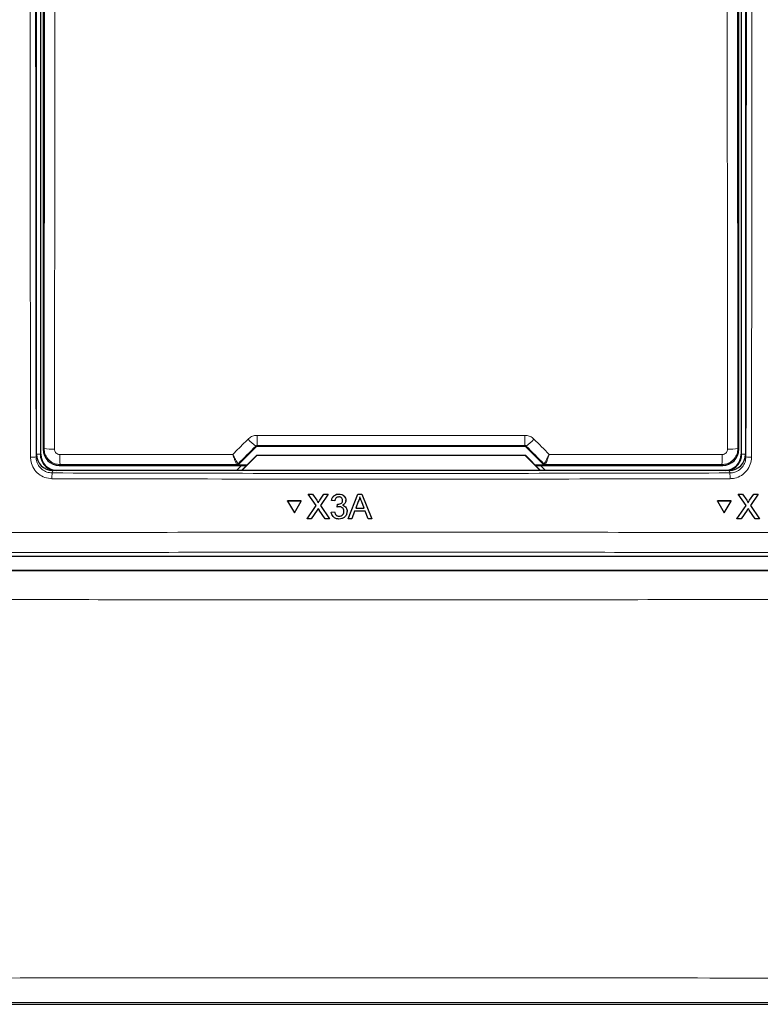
# Model space of a CAD drawing. Header units: millimetres. Extents: x 5 to 418, y 2 to 292.
# Tile 14 of 50: x 102 to 120, y 123 to 146. Entities that reach past the tile are written whole.
import ezdxf

# ---------------------------------------------------------------- set-up
doc = ezdxf.new("R2010")
doc.units = ezdxf.units.MM

msp = doc.modelspace()

# ---------------------------------------------------------------- linework, layer by layer
at = {"color": 7, "linetype": 'Continuous', "lineweight": 25}
for p, q in [((102.8586, 136.1323), (102.8586, 164.3815)), ((119.3586, 164.3815), (119.3586, 136.1323)), ((102.9586, 136.1315), (102.9586, 164.3565)), ((103.013, 164.2396), (103.013, 136.2483)), ((119.2041, 136.2483), (119.2041, 164.2396)), ((119.2586, 164.3565), (119.2586, 136.1315)), ((107.5563, 135.8917), (107.9689, 136.3043)), ((108.0043, 136.3189), (114.2128, 136.3189)), ((114.2482, 136.3043), (114.6608, 135.8917)), ((107.628, 135.7565), (107.9819, 136.1104)), ((107.9836, 136.1065), (107.6336, 135.7565)), ((107.9819, 136.1104), (107.9836, 136.1065)), ((107.9819, 136.1104), (114.2352, 136.1104)), ((114.2336, 136.1065), (107.9836, 136.1065)), ((114.2352, 136.1104), (114.2336, 136.1065)), ((114.5836, 135.7565), (114.2336, 136.1065)), ((114.2352, 136.1104), (114.5891, 135.7565)), ((118.9841, 135.7565), (103.233, 135.7565)), ((103.3879, 135.8734), (107.7449, 135.8734)), ((107.6315, 135.8734), (107.5183, 135.7602)), ((107.5183, 135.7602), (107.5183, 135.7565)), ((107.7486, 135.877), (107.5209, 135.877)), ((114.6962, 135.877), (114.4685, 135.877)), ((114.4722, 135.8734), (118.8292, 135.8734)), ((114.6988, 135.7602), (114.5856, 135.8734)), ((114.6988, 135.7565), (114.6988, 135.7602)), ((108.7002, 135.043), (108.7003, 135.0447)), ((109.0177, 135.043), (108.7002, 135.043)), ((108.7002, 135.043), (108.859, 134.7686)), ((109.0178, 135.0447), (108.7003, 135.0447)), ((108.859, 134.7686), (109.0177, 135.043)), ((109.0177, 135.043), (109.0178, 135.0447)), ((109.183, 135.2052), (109.1832, 135.2068)), ((109.3662, 134.9402), (109.183, 135.2052)), ((109.183, 135.2052), (109.2807, 135.2052)), ((109.2807, 135.2052), (109.2808, 135.2068)), ((109.2807, 135.2052), (109.3811, 135.0599)), ((109.4485, 135.0598), (109.5484, 135.2052)), ((109.6475, 135.2052), (109.4645, 134.9392)), ((109.5484, 135.2052), (109.5485, 135.2068)), ((109.5484, 135.2052), (109.6475, 135.2052)), ((109.6475, 135.2052), (109.6476, 135.2068)), ((109.7251, 135.0581), (109.7253, 135.0597)), ((109.7989, 135.0507), (109.7251, 135.0581)), ((109.8933, 135.2052), (109.8934, 135.2068)), ((110.0563, 135.0484), (110.0564, 135.0502)), ((110.0569, 135.0593), (110.057, 135.0609)), ((110.111, 134.6315), (110.3391, 135.2052)), ((110.3391, 135.2052), (110.3392, 135.2068)), ((110.3391, 135.2052), (110.4306, 135.2052)), ((110.4306, 135.2052), (110.4307, 135.2068)), ((110.4306, 135.2052), (110.6591, 134.6315)), ((118.7086, 135.043), (118.7077, 135.0447)), ((119.025, 135.0447), (118.7077, 135.0447)), ((119.0259, 135.043), (118.7086, 135.043)), ((118.7086, 135.043), (118.8666, 134.7686)), ((118.8666, 134.7686), (119.0259, 135.043)), ((119.0259, 135.043), (119.025, 135.0447)), ((119.1907, 135.2068), (119.2883, 135.2068)), ((119.1916, 135.2052), (119.1907, 135.2068)), ((119.3739, 134.9402), (119.1916, 135.2052)), ((119.1916, 135.2052), (119.2892, 135.2052)), ((119.2892, 135.2052), (119.2883, 135.2068)), ((119.2883, 135.2068), (119.3882, 135.0616)), ((119.2892, 135.2052), (119.3891, 135.0599)), ((119.4564, 135.0598), (119.5567, 135.2052)), ((119.6557, 135.2052), (119.4722, 134.9392)), ((119.5567, 135.2052), (119.5558, 135.2068)), ((119.5567, 135.2052), (119.6557, 135.2052)), ((119.6557, 135.2052), (119.6548, 135.2068)), ((109.1537, 134.6315), (109.3662, 134.9402)), ((109.3886, 134.8289), (109.2527, 134.6315)), ((109.4109, 135.0052), (109.4111, 135.0068)), ((109.5793, 134.6315), (109.4393, 134.8342)), ((109.4645, 134.9392), (109.6771, 134.6315)), ((109.8572, 134.9036), (109.8648, 134.9698)), ((109.8572, 134.9036), (109.8573, 134.9052)), ((109.8648, 134.9698), (109.8649, 134.9714)), ((109.8754, 134.969), (109.8755, 134.9706)), ((110.0864, 134.8041), (110.0865, 134.8057)), ((110.2624, 134.808), (110.1971, 134.6315)), ((110.5075, 134.808), (110.2624, 134.808)), ((110.3456, 135.033), (110.2868, 134.8742)), ((110.2868, 134.8742), (110.4831, 134.8742)), ((110.4831, 134.8742), (110.4272, 135.025)), ((110.573, 134.6315), (110.5075, 134.808)), ((119.1607, 134.6315), (119.3739, 134.9402)), ((119.396, 134.8289), (119.2596, 134.6315)), ((119.4127, 135.0226), (119.4117, 135.0244)), ((119.5861, 134.6315), (119.4467, 134.8342)), ((119.4722, 134.9392), (119.6838, 134.6315)), ((109.1537, 134.6315), (109.1539, 134.6331)), ((109.2527, 134.6315), (109.1537, 134.6315)), ((109.6771, 134.6315), (109.5793, 134.6315)), ((109.6771, 134.6315), (109.6772, 134.633)), ((109.7179, 134.7859), (109.7916, 134.7933)), ((109.7179, 134.7859), (109.718, 134.7875)), ((109.7916, 134.7933), (109.7917, 134.7949)), ((109.8994, 134.6903), (109.8995, 134.6919)), ((110.0858, 134.7872), (110.0859, 134.789)), ((110.111, 134.6315), (110.1111, 134.633)), ((110.1971, 134.6315), (110.111, 134.6315)), ((110.6591, 134.6315), (110.573, 134.6315)), ((110.6591, 134.6315), (110.6592, 134.6331)), ((119.1607, 134.6315), (119.1599, 134.6331)), ((119.2596, 134.6315), (119.1607, 134.6315)), ((119.6838, 134.6315), (119.5861, 134.6315)), ((119.6838, 134.6315), (119.683, 134.633)), ((96.6079, 133.7565), (125.6092, 133.7565)), ((125.7609, 133.4292), (96.4562, 133.4292)), ((92.1449, 123.3252), (122.2472, 123.3252))]:
    msp.add_line(p, q, dxfattribs=at)
at = {"color": 7, "linetype": 'Continuous', "lineweight": 18}
for p, q in [((102.9476, 164.3565), (102.9476, 136.1315)), ((119.2695, 136.1315), (119.2695, 164.3565)), ((103.0328, 136.2681), (103.0446, 147.1096)), ((119.1725, 147.1096), (119.1843, 136.2681)), ((103.013, 136.2483), (103.0328, 136.2681)), ((107.9689, 136.3043), (107.9613, 136.3227)), ((107.9966, 136.3375), (108.0043, 136.3189)), ((114.2128, 136.3189), (114.2205, 136.3375)), ((114.2558, 136.3227), (114.2482, 136.3043)), ((119.1843, 136.2681), (119.2041, 136.2483)), ((102.8465, 136.0721), (102.8586, 136.1323)), ((102.9476, 136.1315), (102.8586, 136.1315)), ((102.9476, 136.1315), (102.9586, 136.1315)), ((119.2695, 136.1315), (119.2586, 136.1315)), ((119.2695, 136.1315), (119.3586, 136.1315)), ((119.3586, 136.1323), (119.3706, 136.0721)), ((103.233, 135.7565), (103.2212, 135.6969)), ((103.4077, 135.8931), (103.3879, 135.8734)), ((107.5135, 135.8949), (107.5134, 135.895)), ((107.5209, 135.877), (107.5135, 135.8949)), ((107.5489, 135.9095), (107.5486, 135.9096)), ((107.5489, 135.9095), (107.5563, 135.8917)), ((114.6608, 135.8917), (114.6682, 135.9095)), ((114.6682, 135.9095), (114.6685, 135.9096)), ((114.7036, 135.8949), (114.6962, 135.877)), ((114.7037, 135.895), (114.7036, 135.8949)), ((118.8292, 135.8734), (118.8094, 135.8931)), ((118.9959, 135.6969), (118.9841, 135.7565)), ((109.3811, 135.0599), (109.3812, 135.0615)), ((109.4485, 135.0598), (109.4486, 135.0614)), ((119.3891, 135.0599), (119.3882, 135.0616)), ((119.4564, 135.0598), (119.4556, 135.0614))]:
    msp.add_line(p, q, dxfattribs=at)
at = {"color": 7, "linetype": 'Continuous', "lineweight": 18, "flags": 128}
for points in [[(103.2858, 147.094), (103.2852, 146.595), (103.283, 144.5988), (103.2739, 136.2526)], [(118.9432, 136.2526), (118.9427, 136.7516), (118.9405, 138.7477), (118.9313, 147.094)]]:
    msp.add_lwpolyline(points, dxfattribs=at)
at = {"color": 7, "linetype": 'Continuous', "lineweight": 18}
for centre, radius, start, end in [((108.632, 137.2555), 1.1489, 222.19205, 234.28274), ((112.2334, 136.5183), 4.2407, 179.27573, 182.44338), ((109.9877, 136.5182), 4.2367, 357.55513, 0.72577), ((113.585, 137.2556), 1.1491, 305.71775, 317.80687), ((103.2179, 137.2598), 1.0088, 259.42702, 273.18275), ((118.9992, 137.2598), 1.0088, 266.81717, 280.57305), ((102.749, 136.5935), 0.5304, 266.57848, 280.60005), ((105.1171, 136.074), 1.719, 178.21455, 186.03847), ((117.0997, 136.074), 1.7192, 353.96189, 1.78464), ((119.4681, 136.5935), 0.5304, 259.40015, 273.42137), ((107.5135, 135.9449), 0.05, 270.01022, 314.98491), ((114.7036, 135.9449), 0.05, 225.02005, 269.98695), ((104.4991, 135.592), 1.2823, 175.30724, 181.24209), ((117.7183, 135.592), 1.282, 358.75715, 4.69351)]:
    msp.add_arc(centre, radius, start, end, dxfattribs=at)
at = {"color": 7, "linetype": 'Continuous', "lineweight": 25}
for centre, radius, start, end in [((103.3336, 136.1315), 0.3859, 180, 256.32073), ((103.3336, 136.1315), 0.375, 180, 270), ((118.8836, 136.1315), 0.375, 270, 0), ((118.8836, 136.1315), 0.3859, 283.67927, 0), ((107.5133, 135.9449), 0.05, 270.07492, 314.96521), ((114.7038, 135.9449), 0.05, 225.03746, 269.92242)]:
    msp.add_arc(centre, radius, start, end, dxfattribs=at)
for centre, major_axis, ratio, start_param, end_param in [((103.388, 136.2484), (0.2652, -0.2652), 0.9998985, 3.9271431, 5.4976349), ((108.0043, 136.2689), (-0.0191, 0.0462), 0.9998216, 5.8905493, 6.6758213), ((114.2128, 136.2689), (0.0191, 0.0462), 0.9998216, 5.8905493, 6.6758213), ((118.8291, 136.2484), (0.2652, 0.2652), 0.9998985, 3.9271431, 5.4976349), ((103.2336, 136.1329), (-0.0737, -0.3692), 0.9960441, 4.9100775, 6.4793527), ((118.9835, 136.1329), (0.0737, -0.3692), 0.9960441, 6.0870179, 7.6562931), ((107.5209, 135.927), (0.0191, -0.0462), 0.9998216, 5.8905493, 6.6758213), ((114.6962, 135.927), (0.0191, 0.0462), 0.9998216, 2.7489567, 3.5342286)]:
    msp.add_ellipse(centre, major_axis=major_axis, ratio=ratio, start_param=start_param, end_param=end_param, dxfattribs=at)
at = {"color": 7, "linetype": 'Continuous', "lineweight": 18}
for centre, major_axis, ratio, start_param, end_param in [((125.1061, 148.0264), (221.5001, 221.5678), 0.0123167, 1.6359514, 1.6378189), ((111.1086, 132.4881), (220.5521, 0), 0.0174551, 1.5566859, 1.5849067), ((97.111, 148.0264), (-221.5001, 221.5678), 0.0123167, 4.6453664, 4.6472339), ((111.1086, 132.0462), (220.5246, 0), 0.0174551, 1.5871, 1.6057242), ((111.1086, 132.0462), (220.5246, 0), 0.0174551, 1.5358685, 1.5544927)]:
    msp.add_ellipse(centre, major_axis=major_axis, ratio=ratio, start_param=start_param, end_param=end_param, dxfattribs=at)
for points, knots in [([(102.7173, 136.064), (102.7172, 136.1472), (102.7168, 136.563), (102.7148, 138.3094), (102.7074, 145.2968), (102.6997, 154.3308), (102.6955, 162.0374), (102.6942, 164.4131)], [0, 0, 0, 0, 0.0088086, 0.0440434, 0.1849822, 0.7487662, 1, 1, 1, 1]), ([(102.8235, 164.4166), (102.8262, 159.6903), (102.8316, 150.2361), (102.8416, 140.794), (102.8465, 136.0721)], [0, 0, 0, 0, 0.49991684, 1, 1, 1, 1]), ([(119.3706, 136.0721), (119.3755, 140.7924), (119.3855, 150.2345), (119.3909, 159.6887), (119.3937, 164.4166)], [0, 0, 0, 0, 0.4999168, 1, 1, 1, 1]), ([(119.5229, 164.4131), (119.5228, 164.3298), (119.5226, 163.9133), (119.5217, 162.164), (119.5177, 155.1675), (119.5107, 146.1318), (119.5024, 138.4362), (119.4998, 136.064)], [0, 0, 0, 0, 0.0088087, 0.0440434, 0.1849825, 0.7487665, 1, 1, 1, 1]), ([(107.4265, 136.1293), (107.5246, 136.2275), (107.6427, 136.3457), (107.7608, 136.4639), (107.7808, 136.4839)], [0, 0, 0, 0, 0.8306244, 1, 1, 1, 1]), ([(107.7808, 136.4839), (107.8069, 136.5053), (107.8592, 136.5483), (107.9373, 136.5699), (107.982, 136.5715), (107.9931, 136.5719)], [0, 0, 0, 0, 0.42897404, 0.85810843, 1, 1, 1, 1]), ([(107.9931, 136.5719), (108.1597, 136.5719), (108.993, 136.5721), (111.07, 136.5724), (112.9804, 136.5721), (114.224, 136.5719)], [0, 0, 0, 0, 0.0802422, 0.4012143, 1, 1, 1, 1]), ([(114.224, 136.5719), (114.2577, 136.5686), (114.325, 136.5619), (114.3954, 136.522), (114.4281, 136.4915), (114.4363, 136.4839)], [0, 0, 0, 0, 0.42823025, 0.85632745, 1, 1, 1, 1]), ([(114.4363, 136.4839), (114.5539, 136.3661), (114.672, 136.2479), (114.7901, 136.1298), (114.7906, 136.1293)], [0, 0, 0, 0, 0.9960475, 1, 1, 1, 1]), ([(103.4077, 135.8931), (103.3798, 135.895), (103.3101, 135.8996), (103.2047, 135.9446), (103.1098, 136.0293), (103.0452, 136.1417), (103.0369, 136.226), (103.0328, 136.2681)], [0, 0, 0, 0, 0.1423664, 0.3561623, 0.5705372, 0.7854229, 1, 1, 1, 1]), ([(103.2739, 136.2526), (103.2753, 136.2385), (103.278, 136.2104), (103.2995, 136.1729), (103.3312, 136.1447), (103.3664, 136.1296), (103.3897, 136.1281), (103.399, 136.1275)], [0, 0, 0, 0, 0.2147322, 0.4295691, 0.6438047, 0.8575511, 1, 1, 1, 1]), ([(107.9966, 136.3375), (107.9947, 136.3374), (107.9872, 136.3372), (107.9741, 136.3334), (107.9656, 136.3263), (107.9613, 136.3227)], [0, 0, 0, 0, 0.1384752, 0.562513, 1, 1, 1, 1]), ([(114.2558, 136.3227), (114.2545, 136.324), (114.2491, 136.329), (114.2376, 136.3358), (114.2262, 136.3369), (114.2205, 136.3375)], [0, 0, 0, 0, 0.1483072, 0.5799639, 1, 1, 1, 1]), ([(119.1843, 136.2681), (119.1802, 136.226), (119.1719, 136.1417), (119.1073, 136.0293), (119.0124, 135.9446), (118.907, 135.8996), (118.8373, 135.895), (118.8094, 135.8931)], [0, 0, 0, 0, 0.2145766, 0.429463, 0.6438364, 0.8576321, 1, 1, 1, 1]), ([(118.8181, 136.1275), (118.8274, 136.1281), (118.8507, 136.1296), (118.8859, 136.1447), (118.9176, 136.1729), (118.9391, 136.2104), (118.9418, 136.2385), (118.9432, 136.2526)], [0, 0, 0, 0, 0.14245395, 0.35619632, 0.5704324, 0.78526739, 1, 1, 1, 1]), ([(103.2172, 135.5642), (103.1609, 135.5699), (103.0485, 135.5812), (102.8987, 135.6677), (102.7857, 135.7947), (102.7259, 135.935), (102.7197, 136.0275), (102.7173, 136.064)], [0, 0, 0, 0, 0.2149213, 0.4298229, 0.6447658, 0.8597232, 1, 1, 1, 1]), ([(102.8465, 136.0721), (102.8484, 136.0447), (102.853, 135.9753), (102.8977, 135.87), (102.9825, 135.7747), (103.0947, 135.7098), (103.179, 135.7012), (103.2212, 135.6969)], [0, 0, 0, 0, 0.1403, 0.3553046, 0.5702505, 0.7851334, 1, 1, 1, 1]), ([(103.399, 136.1275), (103.5655, 136.1276), (104.3984, 136.1281), (105.7409, 136.1288), (106.917, 136.1292), (107.4265, 136.1293)], [0, 0, 0, 0, 0.1241021, 0.6205159, 1, 1, 1, 1]), ([(107.5486, 135.9096), (107.5482, 135.9098), (107.5459, 135.911), (107.5344, 135.9278), (107.5061, 135.9772), (107.4725, 136.0397), (107.447, 136.0891), (107.4338, 136.1149), (107.4288, 136.1249), (107.4268, 136.1288), (107.4265, 136.1293)], [0, 0, 0, 0, 0.0500916, 0.2741483, 0.5151556, 0.7656553, 0.9118823, 0.9655668, 0.995272, 1, 1, 1, 1]), ([(107.5134, 135.895), (107.513, 135.8952), (107.5113, 135.8967), (107.5029, 135.9147), (107.4826, 135.9675), (107.4589, 136.0341), (107.4409, 136.0866), (107.4316, 136.114), (107.4281, 136.1246), (107.4267, 136.1288), (107.4265, 136.1293)], [0, 0, 0, 0, 0.050096, 0.2741459, 0.5151544, 0.7656559, 0.9118761, 0.9655673, 0.9952617, 1, 1, 1, 1]), ([(114.7906, 136.1293), (114.7903, 136.1288), (114.7895, 136.1272), (114.7874, 136.123), (114.7822, 136.1128), (114.7686, 136.086), (114.7422, 136.0353), (114.7087, 135.9729), (114.6812, 135.9254), (114.6708, 135.9107), (114.6688, 135.9097), (114.6685, 135.9096)], [0, 0, 0, 0, 0.0047281, 0.0144582, 0.0368358, 0.0943916, 0.253001, 0.5015912, 0.7415295, 0.9644135, 1, 1, 1, 1]), ([(114.7906, 136.1293), (114.7904, 136.1288), (114.7898, 136.127), (114.7883, 136.1226), (114.7847, 136.1118), (114.7751, 136.0833), (114.7566, 136.0293), (114.7328, 135.9629), (114.7132, 135.9122), (114.7056, 135.8963), (114.704, 135.8951), (114.7037, 135.895)], [0, 0, 0, 0, 0.0047384, 0.0144728, 0.0368361, 0.0943854, 0.253007, 0.5015855, 0.7415265, 0.964417, 1, 1, 1, 1]), ([(114.7906, 136.1293), (114.9296, 136.1293), (115.7352, 136.1291), (117.0778, 136.1285), (118.2812, 136.1278), (118.8181, 136.1275)], [0, 0, 0, 0, 0.10352, 0.5999337, 1, 1, 1, 1]), ([(118.9959, 135.6969), (119.0233, 135.6988), (119.0927, 135.7035), (119.198, 135.7485), (119.2932, 135.8334), (119.358, 135.9457), (119.3664, 136.03), (119.3706, 136.0721)], [0, 0, 0, 0, 0.14007481, 0.35504854, 0.57005708, 0.78503248, 1, 1, 1, 1]), ([(119.4998, 136.064), (119.4942, 136.0079), (119.483, 135.8956), (119.3966, 135.7459), (119.2695, 135.6328), (119.1291, 135.573), (119.0365, 135.5667), (118.9999, 135.5642)], [0, 0, 0, 0, 0.2149295, 0.4298797, 0.6448744, 0.8598855, 1, 1, 1, 1]), ([(118.9999, 135.5642), (118.9167, 135.564), (118.5002, 135.5628), (116.7509, 135.5584), (113.3288, 135.5529), (108.4832, 135.5524), (104.9725, 135.5603), (103.2172, 135.5642)], [0, 0, 0, 0, 0.0158376, 0.0791881, 0.3325979, 0.666299, 1, 1, 1, 1]), ([(103.2212, 135.6969), (105.8489, 135.6914), (111.1072, 135.6804), (116.3655, 135.6914), (118.9959, 135.6969)], [0, 0, 0, 0, 0.499744, 1, 1, 1, 1]), ([(96.6514, 134.295), (96.9842, 134.2961), (98.6481, 134.3011), (102.9788, 134.3116), (109.6484, 134.3192), (117.6269, 134.3157), (122.929, 134.3019), (125.5657, 134.295)], [0, 0, 0, 0, 0.03456624, 0.17283555, 0.44954959, 0.72626362, 1, 1, 1, 1]), ([(125.5364, 133.8293), (123.1375, 133.8356), (118.3398, 133.8484), (111.1254, 133.8532), (103.9025, 133.8484), (99.088, 133.8357), (96.6807, 133.8293)], [0, 0, 0, 0, 0.2495637, 0.4991275, 0.7495638, 1, 1, 1, 1]), ([(96.4496, 133.4226), (98.8901, 133.4206), (103.7731, 133.4164), (111.106, 133.4151), (118.441, 133.4169), (123.3239, 133.4214), (125.7664, 133.4237)], [0, 0, 0, 0, 0.24987021, 0.49995668, 0.74987016, 1, 1, 1, 1]), ([(125.8044, 132.7536), (123.3579, 132.7513), (118.4628, 132.7468), (111.2148, 132.7449), (103.8615, 132.7462), (98.9661, 132.7504), (96.4142, 132.7526)], [0, 0, 0, 0, 0.2499135, 0.50004333, 0.7393764, 1, 1, 1, 1]), ([(93.1909, 123.9295), (95.8654, 123.9323), (101.2172, 123.9379), (108.7216, 123.9403), (116.5763, 123.9396), (121.743, 123.9355), (124.7689, 123.933)], [0, 0, 0, 0, 0.2543634, 0.5089908, 0.7124422, 1, 1, 1, 1]), ([(124.7337, 123.3604), (122.1582, 123.3625), (117.0048, 123.3668), (109.1721, 123.3679), (101.2434, 123.3653), (95.9049, 123.3596), (93.2343, 123.3568)], [0, 0, 0, 0, 0.2453862, 0.4910097, 0.7453727, 1, 1, 1, 1])]:
    msp.add_open_spline(points, degree=3, knots=knots, dxfattribs=at)
at = {"color": 7, "linetype": 'Continuous', "lineweight": 25}
for points, knots in [([(109.3811, 135.0599), (109.3875, 135.0501), (109.3965, 135.0365), (109.4076, 135.0186), (109.4098, 135.0097), (109.4109, 135.0052)], [0, 0, 0, 0, 0.5613107, 0.7817594, 1, 1, 1, 1]), ([(109.3812, 135.0616), (109.3877, 135.0518), (109.3967, 135.0382), (109.4077, 135.0203), (109.41, 135.0113), (109.4111, 135.0069)], [0, 0, 0, 0, 0.5613107, 0.7817594, 1, 1, 1, 1]), ([(109.4109, 135.0052), (109.4179, 135.0154), (109.4304, 135.0336), (109.443, 135.0518), (109.4485, 135.0598)], [0, 0, 0, 0, 0.5599949, 1, 1, 1, 1]), ([(109.4111, 135.0069), (109.4181, 135.0171), (109.4306, 135.0353), (109.4431, 135.0535), (109.4486, 135.0615)], [0, 0, 0, 0, 0.5600019, 1, 1, 1, 1]), ([(109.7251, 135.0581), (109.7308, 135.0804), (109.7421, 135.1249), (109.7854, 135.1746), (109.8391, 135.2015), (109.8752, 135.2039), (109.8933, 135.2052)], [0, 0, 0, 0, 0.2802569, 0.5595153, 0.7795881, 1, 1, 1, 1]), ([(109.7253, 135.0597), (109.7309, 135.082), (109.7422, 135.1266), (109.7855, 135.1763), (109.8392, 135.2031), (109.8753, 135.2056), (109.8934, 135.2068)], [0, 0, 0, 0, 0.2802554, 0.5595147, 0.7795949, 1, 1, 1, 1]), ([(109.8956, 135.139), (109.882, 135.1378), (109.8549, 135.1353), (109.8231, 135.1122), (109.8056, 135.0818), (109.8011, 135.0611), (109.7989, 135.0507)], [0, 0, 0, 0, 0.28000402, 0.55915257, 0.77932885, 1, 1, 1, 1]), ([(109.8754, 134.969), (109.8899, 134.9703), (109.9191, 134.9729), (109.9566, 134.9912), (109.9805, 135.0223), (109.9823, 135.0454), (109.9831, 135.0569)], [0, 0, 0, 0, 0.28068307, 0.56093362, 0.78006599, 1, 1, 1, 1]), ([(109.8933, 135.2052), (109.9161, 135.2029), (109.9617, 135.1983), (110.0171, 135.163), (110.0506, 135.113), (110.0548, 135.0772), (110.0569, 135.0593)], [0, 0, 0, 0, 0.28018417, 0.55985629, 0.78002051, 1, 1, 1, 1]), ([(109.8934, 135.2068), (109.9162, 135.2046), (109.9618, 135.2), (110.0172, 135.1646), (110.0507, 135.1146), (110.0549, 135.0789), (110.057, 135.061)], [0, 0, 0, 0, 0.28018417, 0.55985629, 0.78002051, 1, 1, 1, 1]), ([(109.9831, 135.0569), (109.9817, 135.0695), (109.9788, 135.0947), (109.9545, 135.1222), (109.9253, 135.1369), (109.9055, 135.1383), (109.8956, 135.139)], [0, 0, 0, 0, 0.2794744, 0.5589322, 0.7792497, 1, 1, 1, 1]), ([(110.0569, 135.0593), (110.0556, 135.0457), (110.053, 135.0184), (110.028, 134.9744), (109.9972, 134.9565), (109.9785, 134.9456)], [0, 0, 0, 0, 0.2805217, 0.5610013, 1, 1, 1, 1]), ([(110.3849, 135.139), (110.3794, 135.1185), (110.3696, 135.0819), (110.353, 135.048), (110.3456, 135.033)], [0, 0, 0, 0, 0.5599113, 1, 1, 1, 1]), ([(110.4272, 135.025), (110.4193, 135.0462), (110.4051, 135.0842), (110.3911, 135.1223), (110.3849, 135.139)], [0, 0, 0, 0, 0.5600031, 1, 1, 1, 1]), ([(119.3882, 135.0616), (119.3949, 135.0519), (119.4032, 135.0398), (119.4102, 135.0269), (119.4116, 135.0244)], [0, 0, 0, 0, 0.8002524, 1, 1, 1, 1]), ([(119.3891, 135.0599), (119.3955, 135.0501), (119.4045, 135.0365), (119.4155, 135.0186), (119.4177, 135.0097), (119.4188, 135.0052)], [0, 0, 0, 0, 0.5613088, 0.7817602, 1, 1, 1, 1]), ([(119.4179, 135.0069), (119.4249, 135.0171), (119.4375, 135.0353), (119.45, 135.0535), (119.4556, 135.0615)], [0, 0, 0, 0, 0.5600023, 1, 1, 1, 1]), ([(119.4188, 135.0052), (119.4258, 135.0154), (119.4384, 135.0336), (119.4509, 135.0518), (119.4564, 135.0598)], [0, 0, 0, 0, 0.5599875, 1, 1, 1, 1]), ([(109.4157, 134.8683), (109.4106, 134.861), (109.4015, 134.8479), (109.3926, 134.8347), (109.3886, 134.8289)], [0, 0, 0, 0, 0.5599166, 1, 1, 1, 1]), ([(109.4393, 134.8342), (109.4349, 134.8405), (109.427, 134.8519), (109.4192, 134.8633), (109.4157, 134.8683)], [0, 0, 0, 0, 0.5599986, 1, 1, 1, 1]), ([(109.9049, 134.9114), (109.8958, 134.9108), (109.8797, 134.9096), (109.8641, 134.9054), (109.8572, 134.9036)], [0, 0, 0, 0, 0.5597636, 1, 1, 1, 1]), ([(109.8648, 134.9698), (109.8667, 134.9696), (109.8703, 134.9692), (109.8738, 134.9691), (109.8754, 134.969)], [0, 0, 0, 0, 0.5599984, 1, 1, 1, 1]), ([(110.0864, 134.8041), (110.0831, 134.7767), (110.0764, 134.7221), (110.0241, 134.6625), (109.9613, 134.6287), (109.9183, 134.6256), (109.8968, 134.6241)], [0, 0, 0, 0, 0.2794035, 0.5590632, 0.7793767, 1, 1, 1, 1]), ([(109.8994, 134.6903), (109.9164, 134.6919), (109.9504, 134.695), (109.9884, 134.7262), (110.0097, 134.7648), (110.0117, 134.7914), (110.0127, 134.8046)], [0, 0, 0, 0, 0.2798847, 0.5589978, 0.7793481, 1, 1, 1, 1]), ([(109.8995, 134.692), (109.9166, 134.6935), (109.9505, 134.6967), (109.9885, 134.7279), (110.0098, 134.7665), (110.0118, 134.793), (110.0128, 134.8063)], [0, 0, 0, 0, 0.2798856, 0.5589997, 0.7793459, 1, 1, 1, 1]), ([(110.0127, 134.8046), (110.0111, 134.8206), (110.0078, 134.8524), (109.9788, 134.8883), (109.9425, 134.9086), (109.9174, 134.9105), (109.9049, 134.9114)], [0, 0, 0, 0, 0.2797374, 0.5591712, 0.779457, 1, 1, 1, 1]), ([(109.9785, 134.9456), (109.9958, 134.9399), (110.0305, 134.9285), (110.0659, 134.8902), (110.0841, 134.8468), (110.0856, 134.8183), (110.0864, 134.8041)], [0, 0, 0, 0, 0.2798057, 0.5591731, 0.7793872, 1, 1, 1, 1]), ([(109.9786, 134.9472), (109.9959, 134.9415), (110.0306, 134.9302), (110.066, 134.8918), (110.0842, 134.8484), (110.0858, 134.82), (110.0866, 134.8057)], [0, 0, 0, 0, 0.27981241, 0.5591776, 0.77939004, 1, 1, 1, 1]), ([(119.4232, 134.8683), (119.4181, 134.861), (119.409, 134.8479), (119.4, 134.8347), (119.396, 134.8289)], [0, 0, 0, 0, 0.559923, 1, 1, 1, 1]), ([(119.4467, 134.8342), (119.4423, 134.8405), (119.4344, 134.8519), (119.4266, 134.8633), (119.4232, 134.8683)], [0, 0, 0, 0, 0.5599858, 1, 1, 1, 1]), ([(109.8968, 134.6241), (109.8717, 134.6264), (109.8216, 134.6309), (109.7635, 134.6734), (109.7277, 134.7278), (109.7211, 134.7665), (109.7179, 134.7859)], [0, 0, 0, 0, 0.2799095, 0.559251, 0.7794824, 1, 1, 1, 1]), ([(109.7916, 134.7933), (109.7954, 134.7784), (109.8029, 134.7488), (109.827, 134.7118), (109.8632, 134.6927), (109.8873, 134.6911), (109.8994, 134.6903)], [0, 0, 0, 0, 0.2808558, 0.5600559, 0.7796478, 1, 1, 1, 1])]:
    msp.add_open_spline(points, degree=3, knots=knots, dxfattribs=at)

doc.saveas('drawing.dxf')
